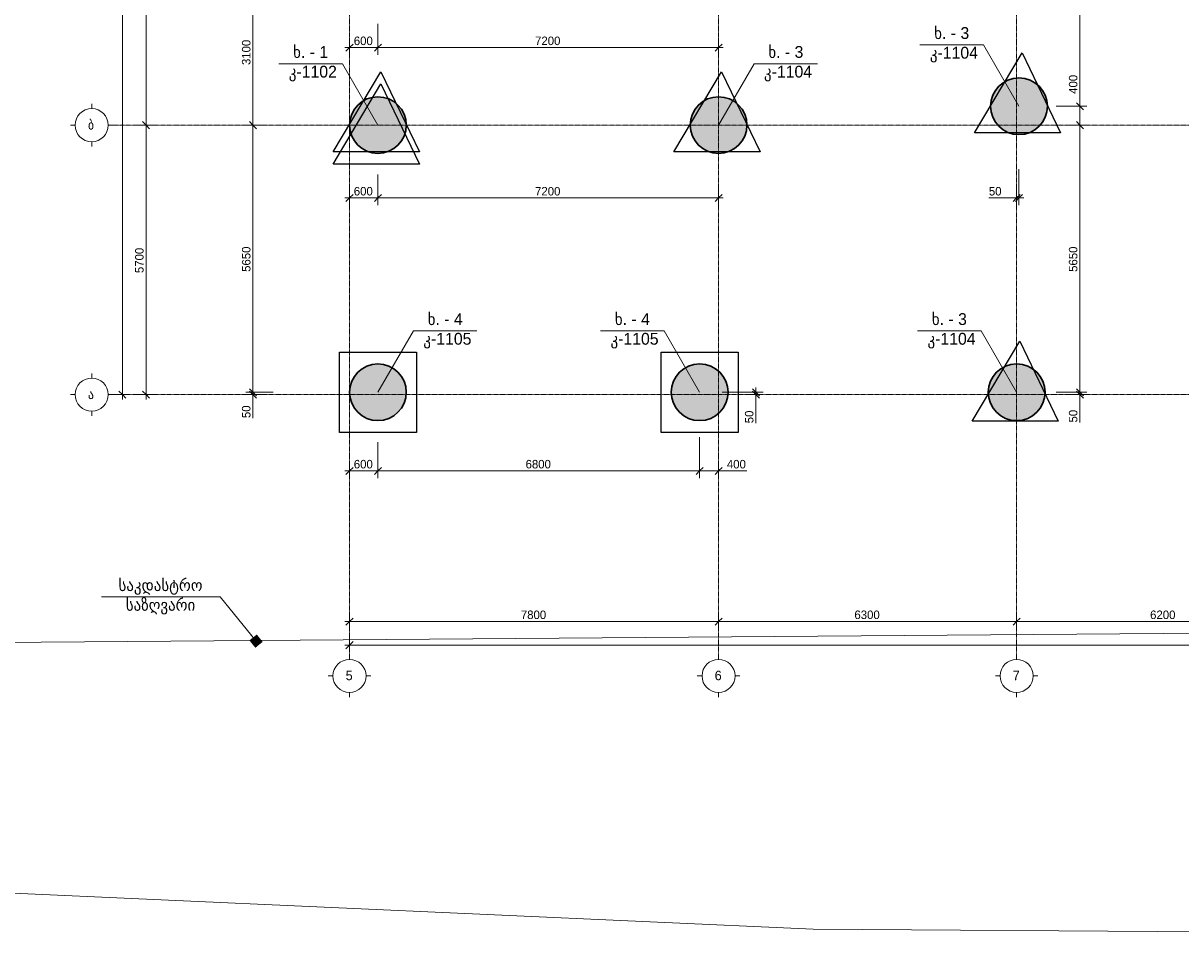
# Model space of a CAD drawing. Header units: millimetres. Extents: x -48420 to 51428, y -12038 to 48020.
# Tile 2 of 7: x -6898 to 17571, y -11406 to 7857. Entities that reach past the tile are written whole.
import ezdxf

# ---------------------------------------------------------------- set-up
doc = ezdxf.new("R2010")
doc.units = ezdxf.units.MM
doc.linetypes.add('StructuralPlan-B03$0$Grid Line', pattern=[22.225, 12.7, -3.175, 3.175, -3.175])
doc.layers.get('Defpoints').update_dxf_attribs({"color": 6})
for name, color, linetype, lineweight in [('S - HATCH', 252, 'Continuous', 5), ('S - TEXT', 7, 'Continuous', 9), ('StructuralPlan-B03$0$A-010-D_DIM', 7, 'Continuous', 5), ('StructuralPlan-B03$0$A-010-D_DIM-100', 7, 'Continuous', 5), ('StructuralPlan-B03$0$S-280-M_COLUMN', 7, 'Continuous', 30), ('StructuralPlan-B03$0$S-280-M_COLUMN main', 7, 'Continuous', 30), ('StructuralPlan-B03$0$Z-030-M_GRID', 7, 'Continuous', 5), ('StructuralPlan-B03$0$Z-033_T_GRIDREF', 7, 'Continuous', 5)]:
    doc.layers.add(name, color=color, linetype=linetype, lineweight=lineweight)
doc.layers.add('StructuralPlan-B03$0$A-010-M_LINE', color=7, linetype='Continuous', lineweight=5, true_color=0x00a600)
doc.styles.add('Cubicon', font='Cubicon.ttf')
doc.styles.add('StructuralPlan-B03$0$Cubicon', font='Cubicon.ttf', dxfattribs={"height": 200})
doc.styles.add('StructuralPlan-B03$0$Cubicon_1', font='Cubicon.ttf', dxfattribs={"height": 200})
doc.styles.add('StructuralPlan-B03$0$Cubicon_2', font='Cubicon.ttf', dxfattribs={"height": 180})
doc.styles.add('Text_S2', font='Cubicon.ttf')
doc.dimstyles.new('CUB-M-100', dxfattribs={"dimscale": 100, "dimtxt": 1.8, "dimasz": 1.5, "dimexe": 1.5, "dimexo": 2, "dimgap": 1, "dimtad": 0, "dimdec": 0, "dimzin": 3, "dimdsep": 46, "dimtxsty": 'Cubicon', "dimblk": 'OBLIQUE', "dimcen": 1.5, "dimdle": 1, "dimazin": 2, "dimtfac": 0.75, "dimtdec": 0, "dimtmove": 0, "dimatfit": 3, "dimldrblk": 'SMALL', "dimfxl": 1, "dimtolj": 1, "dimtzin": 0, "dimlwd": -1, "dimlwe": -1, "dimarcsym": 0})
doc.dimstyles.new('StructuralPlan-B03$0$CUB_DIM_1_8', dxfattribs={"dimscale": 304.8, "dimtxt": 181.601257, "dimasz": 0.492126, "dimexe": 0.492126, "dimexo": 0.0625, "dimgap": 0, "dimtad": 1, "dimdec": 0, "dimzin": 0, "dimdsep": 46, "dimtxsty": 'StructuralPlan-B03$0$Cubicon_2', "dimblk1": 'StructuralPlan-B03$0$_Oblique', "dimblk2": 'StructuralPlan-B03$0$_Oblique', "dimsah": 1, "dimcen": 0.09, "dimdle": 0.328084, "dimazin": 0, "dimtfac": 1, "dimtdec": 4, "dimtix": 1, "dimtmove": 0, "dimatfit": 3, "dimfxl": 0.656168, "dimfxlon": 1, "dimtvp": 1, "dimtolj": 1, "dimtzin": 0, "dimarcsym": 2})
doc.dimstyles.new('StructuralPlan-B03$0$CUB_DIM_1_8_1', dxfattribs={"dimscale": 304.8, "dimtxt": 181.601257, "dimasz": 0.492126, "dimexe": 0.492126, "dimexo": 0.0625, "dimgap": 0, "dimtad": 1, "dimdec": 0, "dimzin": 0, "dimdsep": 46, "dimtxsty": 'StructuralPlan-B03$0$Cubicon_2', "dimblk1": 'StructuralPlan-B03$0$_Oblique', "dimblk2": 'StructuralPlan-B03$0$_Oblique', "dimsah": 1, "dimcen": 0.09, "dimdle": 0.328084, "dimazin": 0, "dimtfac": 1, "dimtdec": 4, "dimtix": 1, "dimtmove": 1, "dimatfit": 3, "dimfxl": 0.656168, "dimfxlon": 1, "dimtvp": 1, "dimtolj": 1, "dimtzin": 0, "dimarcsym": 2})

# ---------------------------------------------------------------- blocks, each defined once
blk = doc.blocks.new('StructuralPlan-B03$0$Grid - 00_CUB_ღერძის თავი-752507-B03')
at = {"layer": 'StructuralPlan-B03$0$Z-033_T_GRIDREF'}
for p, q in [((0, 3.5), (0, 4.5)), ((-3.5, 0), (-4.5, 0)), ((3.5, 0), (4.5, 0)), ((0, -3.5), (0, -4.5))]:
    blk.add_line(p, q, dxfattribs=at)
blk.add_circle((0, 0), 3.5, dxfattribs=at)
blk = doc.blocks.new('StructuralPlan-B03$0$DIMBLOCK1-B03')
at = {"layer": 'StructuralPlan-B03$0$A-010-D_DIM-100', "transparency": 16777216}
for p, q in [((0, -5300), (0, -5100)), ((40600, -5300), (40600, -5100)), ((-100, -5300), (40700, -5300)), ((0, -5300), (-75, -5375)), ((0, -5300), (75, -5225)), ((0, -5300), (0, -5450)), ((40600, -5300), (40525, -5375)), ((40600, -5300), (40675, -5225)), ((40600, -5300), (40600, -5450))]:
    blk.add_line(p, q, dxfattribs=at)
at = {"layer": 'StructuralPlan-B03$0$A-010-D_DIM-100', "color": 0, "transparency": 16777216, "insert": (19951, -5067), "char_height": 180, "width": 838.16, "attachment_point": 1, "line_spacing_factor": 0.931288, "style": 'StructuralPlan-B03$0$Cubicon_2'}
blk.add_mtext('40600', dxfattribs=at)
blk = doc.blocks.new('StructuralPlan-B03$0$_Oblique')
at = {"color": 0, "linetype": 'ByBlock', "lineweight": -2}
blk.add_line((-0.5, -0.5), (0.5, 0.5), dxfattribs=at)
blk = doc.blocks.new('StructuralPlan-B03$0$DIMBLOCK2-B03')
at = {"layer": 'StructuralPlan-B03$0$A-010-D_DIM-100', "transparency": 16777216}
for p, q in [((0, -4800), (0, -4600)), ((7800, -4800), (7800, -4600)), ((-100, -4800), (7800, -4800)), ((0, -4800), (-75, -4875)), ((0, -4800), (75, -4725)), ((0, -4800), (0, -4950)), ((7800, -4800), (7725, -4875)), ((7800, -4800), (7875, -4725)), ((7800, -4800), (7800, -4950))]:
    blk.add_line(p, q, dxfattribs=at)
at = {"layer": 'StructuralPlan-B03$0$A-010-D_DIM-100', "color": 0, "transparency": 16777216, "insert": (3621, -4567), "char_height": 180, "width": 670.53, "attachment_point": 1, "line_spacing_factor": 0.931288, "style": 'StructuralPlan-B03$0$Cubicon_2'}
blk.add_mtext('7800', dxfattribs=at)
blk = doc.blocks.new('StructuralPlan-B03$0$DIMBLOCK3-B03')
at = {"layer": 'StructuralPlan-B03$0$A-010-D_DIM-100', "transparency": 16777216}
for p, q in [((7800, -4800), (7800, -4600)), ((14100, -4800), (14100, -4600)), ((7800, -4800), (7725, -4875)), ((7800, -4800), (7875, -4725)), ((7800, -4800), (14100, -4800)), ((7800, -4800), (7800, -4950)), ((14100, -4800), (14025, -4875)), ((14100, -4800), (14175, -4725)), ((14100, -4800), (14100, -4950))]:
    blk.add_line(p, q, dxfattribs=at)
at = {"layer": 'StructuralPlan-B03$0$A-010-D_DIM-100', "color": 0, "transparency": 16777216, "insert": (10671, -4567), "char_height": 180, "width": 670.53, "attachment_point": 1, "line_spacing_factor": 0.931288, "style": 'StructuralPlan-B03$0$Cubicon_2'}
blk.add_mtext('6300', dxfattribs=at)
blk = doc.blocks.new('StructuralPlan-B03$0$DIMBLOCK4-B03')
at = {"layer": 'StructuralPlan-B03$0$A-010-D_DIM-100', "transparency": 16777216}
for p, q in [((14100, -4800), (14100, -4600)), ((20300, -4800), (20300, -4600)), ((14100, -4800), (14025, -4875)), ((14100, -4800), (14175, -4725)), ((14100, -4800), (20300, -4800)), ((14100, -4800), (14100, -4950)), ((20300, -4800), (20225, -4875)), ((20300, -4800), (20375, -4725)), ((20300, -4800), (20300, -4950))]:
    blk.add_line(p, q, dxfattribs=at)
at = {"layer": 'StructuralPlan-B03$0$A-010-D_DIM-100', "color": 0, "transparency": 16777216, "insert": (16921, -4567), "char_height": 180, "width": 670.53, "attachment_point": 1, "line_spacing_factor": 0.931288, "style": 'StructuralPlan-B03$0$Cubicon_2'}
blk.add_mtext('6200', dxfattribs=at)
blk = doc.blocks.new('StructuralPlan-B03$0$DIMBLOCK15-B03')
at = {"layer": 'StructuralPlan-B03$0$A-010-D_DIM-100', "transparency": 16777216}
for p, q in [((-4800, 17400), (-5000, 17400)), ((-4800, 17400), (-4875, 17475)), ((-4800, -100), (-4800, 17500)), ((-4800, 17400), (-4725, 17325)), ((-4800, 17400), (-4650, 17400)), ((-4800, 0), (-4875, 75)), ((-4800, 0), (-5000, 0)), ((-4800, 0), (-4725, -75)), ((-4800, 0), (-4650, 0))]:
    blk.add_line(p, q, dxfattribs=at)
at = {"layer": 'StructuralPlan-B03$0$A-010-D_DIM-100', "color": 0, "transparency": 16777216, "insert": (-5033, 8351), "char_height": 180, "width": 838.16, "attachment_point": 1, "rotation": 90, "line_spacing_factor": 0.931288, "style": 'StructuralPlan-B03$0$Cubicon_2'}
blk.add_mtext('17400', dxfattribs=at)
blk = doc.blocks.new('StructuralPlan-B03$0$DIMBLOCK16-B03')
at = {"layer": 'StructuralPlan-B03$0$A-010-D_DIM-100', "transparency": 16777216}
for p, q in [((-4300, 5700), (-4500, 5700)), ((-4300, 5700), (-4375, 5775)), ((-4300, -100), (-4300, 5700)), ((-4300, 5700), (-4225, 5625)), ((-4300, 5700), (-4150, 5700)), ((-4300, 0), (-4375, 75)), ((-4300, 0), (-4500, 0)), ((-4300, 0), (-4225, -75)), ((-4300, 0), (-4150, 0))]:
    blk.add_line(p, q, dxfattribs=at)
at = {"layer": 'StructuralPlan-B03$0$A-010-D_DIM-100', "color": 0, "transparency": 16777216, "insert": (-4533, 2571), "char_height": 180, "width": 670.53, "attachment_point": 1, "rotation": 90, "line_spacing_factor": 0.931288, "style": 'StructuralPlan-B03$0$Cubicon_2'}
blk.add_mtext('5700', dxfattribs=at)
blk = doc.blocks.new('StructuralPlan-B03$0$DIMBLOCK17-B03')
at = {"layer": 'StructuralPlan-B03$0$A-010-D_DIM-100', "transparency": 16777216}
for p, q in [((-4300, 11700), (-4375, 11775)), ((-4300, 11700), (-4500, 11700)), ((-4300, 5700), (-4300, 11700)), ((-4300, 11700), (-4225, 11625)), ((-4300, 11700), (-4150, 11700)), ((-4300, 5700), (-4500, 5700)), ((-4300, 5700), (-4375, 5775)), ((-4300, 5700), (-4225, 5625)), ((-4300, 5700), (-4150, 5700))]:
    blk.add_line(p, q, dxfattribs=at)
at = {"layer": 'StructuralPlan-B03$0$A-010-D_DIM-100', "color": 0, "transparency": 16777216, "insert": (-4533, 8421), "char_height": 180, "width": 670.53, "attachment_point": 1, "rotation": 90, "line_spacing_factor": 0.931288, "style": 'StructuralPlan-B03$0$Cubicon_2'}
blk.add_mtext('6000', dxfattribs=at)
blk = doc.blocks.new('StructuralPlan-B03$0$DIMBLOCK39-B03')
at = {"layer": 'StructuralPlan-B03$0$A-010-D_DIM-100', "transparency": 16777216}
for p, q in [((600, -1614), (600, -1003)), ((0, -1614), (0, -1414)), ((-100, -1614), (600, -1614)), ((0, -1614), (-75, -1689)), ((0, -1614), (75, -1539)), ((0, -1614), (0, -1764)), ((600, -1614), (525, -1689)), ((600, -1614), (675, -1539)), ((600, -1614), (600, -1764))]:
    blk.add_line(p, q, dxfattribs=at)
at = {"layer": 'StructuralPlan-B03$0$A-010-D_DIM-100', "color": 0, "transparency": 16777216, "insert": (90, -1381), "char_height": 180, "width": 502.9, "attachment_point": 1, "line_spacing_factor": 0.931288, "style": 'StructuralPlan-B03$0$Cubicon_2'}
blk.add_mtext('600', dxfattribs=at)
blk = doc.blocks.new('StructuralPlan-B03$0$DIMBLOCK40-B03')
at = {"layer": 'StructuralPlan-B03$0$A-010-D_DIM-100', "transparency": 16777216}
for p, q in [((7400, -1614), (7400, -903)), ((600, -1614), (600, -1003)), ((600, -1614), (525, -1689)), ((600, -1614), (675, -1539)), ((600, -1614), (7400, -1614)), ((600, -1614), (600, -1764)), ((7400, -1614), (7325, -1689)), ((7400, -1614), (7475, -1539)), ((7400, -1614), (7400, -1764))]:
    blk.add_line(p, q, dxfattribs=at)
at = {"layer": 'StructuralPlan-B03$0$A-010-D_DIM-100', "color": 0, "transparency": 16777216, "insert": (3721, -1381), "char_height": 180, "width": 670.53, "attachment_point": 1, "line_spacing_factor": 0.931288, "style": 'StructuralPlan-B03$0$Cubicon_2'}
blk.add_mtext('6800', dxfattribs=at)
blk = doc.blocks.new('StructuralPlan-B03$0$DIMBLOCK41-B03')
at = {"layer": 'StructuralPlan-B03$0$A-010-D_DIM-100', "transparency": 16777216}
for p, q in [((7400, -1614), (7400, -903)), ((7800, -1614), (7800, -1414)), ((7400, -1614), (7325, -1689)), ((7400, -1614), (7475, -1539)), ((7400, -1614), (7900, -1614)), ((7400, -1614), (7400, -1764)), ((7876, -1614), (7600, -1614)), ((7800, -1614), (7725, -1689)), ((7800, -1614), (7875, -1539)), ((7800, -1614), (7800, -1764)), ((8395, -1614), (7876, -1614))]:
    blk.add_line(p, q, dxfattribs=at)
at = {"layer": 'StructuralPlan-B03$0$A-010-D_DIM-100', "color": 0, "transparency": 16777216, "insert": (7976, -1381), "char_height": 180, "width": 502.9, "attachment_point": 1, "line_spacing_factor": 0.931288, "style": 'StructuralPlan-B03$0$Cubicon_2'}
blk.add_mtext('400', dxfattribs=at)
blk = doc.blocks.new('StructuralPlan-B03$0$DIMBLOCK42-B03')
at = {"layer": 'StructuralPlan-B03$0$A-010-D_DIM-100', "transparency": 16777216}
for p, q in [((600, 4159), (600, 4659)), ((0, 4159), (0, 4359)), ((0, 4159), (75, 4234)), ((600, 4159), (675, 4234)), ((-100, 4159), (600, 4159)), ((0, 4159), (-75, 4084)), ((0, 4159), (0, 4009)), ((600, 4159), (525, 4084)), ((600, 4159), (600, 4009))]:
    blk.add_line(p, q, dxfattribs=at)
at = {"layer": 'StructuralPlan-B03$0$A-010-D_DIM-100', "color": 0, "transparency": 16777216, "insert": (90, 4392), "char_height": 180, "width": 502.9, "attachment_point": 1, "line_spacing_factor": 0.931288, "style": 'StructuralPlan-B03$0$Cubicon_2'}
blk.add_mtext('600', dxfattribs=at)
blk = doc.blocks.new('StructuralPlan-B03$0$DIMBLOCK43-B03')
at = {"layer": 'StructuralPlan-B03$0$A-010-D_DIM-100', "transparency": 16777216}
for p, q in [((600, 4159), (600, 4659)), ((600, 4159), (675, 4234)), ((7800, 4159), (7800, 4359)), ((7800, 4159), (7875, 4234)), ((600, 4159), (525, 4084)), ((600, 4159), (7900, 4159)), ((600, 4159), (600, 4009)), ((7800, 4159), (7725, 4084)), ((7800, 4159), (7800, 4009))]:
    blk.add_line(p, q, dxfattribs=at)
at = {"layer": 'StructuralPlan-B03$0$A-010-D_DIM-100', "color": 0, "transparency": 16777216, "insert": (3921, 4392), "char_height": 180, "width": 670.53, "attachment_point": 1, "line_spacing_factor": 0.931288, "style": 'StructuralPlan-B03$0$Cubicon_2'}
blk.add_mtext('7200', dxfattribs=at)
blk = doc.blocks.new('StructuralPlan-B03$0$DIMBLOCK44-B03')
at = {"layer": 'StructuralPlan-B03$0$A-010-D_DIM-100', "transparency": 16777216}
for p, q in [((600, 7340), (600, 7839)), ((0, 7340), (0, 7540)), ((0, 7340), (75, 7415)), ((600, 7340), (675, 7415)), ((-100, 7340), (600, 7340)), ((0, 7340), (-75, 7265)), ((0, 7340), (0, 7190)), ((600, 7340), (525, 7265)), ((600, 7340), (600, 7190))]:
    blk.add_line(p, q, dxfattribs=at)
at = {"layer": 'StructuralPlan-B03$0$A-010-D_DIM-100', "color": 0, "transparency": 16777216, "insert": (90, 7573), "char_height": 180, "width": 502.9, "attachment_point": 1, "line_spacing_factor": 0.931288, "style": 'StructuralPlan-B03$0$Cubicon_2'}
blk.add_mtext('600', dxfattribs=at)
blk = doc.blocks.new('StructuralPlan-B03$0$DIMBLOCK45-B03')
at = {"layer": 'StructuralPlan-B03$0$A-010-D_DIM-100', "transparency": 16777216}
for p, q in [((600, 7340), (600, 7839)), ((600, 7340), (675, 7415)), ((7800, 7340), (7800, 7540)), ((7800, 7340), (7875, 7415)), ((600, 7340), (525, 7265)), ((600, 7340), (7900, 7340)), ((600, 7340), (600, 7190)), ((7800, 7340), (7725, 7265)), ((7800, 7340), (7800, 7190))]:
    blk.add_line(p, q, dxfattribs=at)
at = {"layer": 'StructuralPlan-B03$0$A-010-D_DIM-100', "color": 0, "transparency": 16777216, "insert": (3921, 7573), "char_height": 180, "width": 670.53, "attachment_point": 1, "line_spacing_factor": 0.931288, "style": 'StructuralPlan-B03$0$Cubicon_2'}
blk.add_mtext('7200', dxfattribs=at)
blk = doc.blocks.new('StructuralPlan-B03$0$DIMBLOCK48-B03')
at = {"layer": 'StructuralPlan-B03$0$A-010-D_DIM-100', "transparency": 16777216}
for p, q in [((15437, 50), (14938, 50)), ((15437, 50), (15362, 125)), ((15437, 0), (15362, 75)), ((15437, -100), (15437, 50)), ((15437, 50), (15512, -25)), ((15437, 50), (15587, 50)), ((15437, -211), (15437, 25)), ((15437, 0), (15237, 0)), ((15437, 0), (15512, -75)), ((15437, 0), (15587, 0)), ((15437, -590), (15437, -211))]:
    blk.add_line(p, q, dxfattribs=at)
at = {"layer": 'StructuralPlan-B03$0$A-010-D_DIM-100', "color": 0, "transparency": 16777216, "insert": (15204, -590), "char_height": 180, "width": 335.26, "attachment_point": 1, "rotation": 90, "line_spacing_factor": 0.931288, "style": 'StructuralPlan-B03$0$Cubicon_2'}
blk.add_mtext('50', dxfattribs=at)
blk = doc.blocks.new('StructuralPlan-B03$0$DIMBLOCK49-B03')
at = {"layer": 'StructuralPlan-B03$0$A-010-D_DIM-100', "transparency": 16777216}
for p, q in [((15437, 5700), (15237, 5700)), ((15437, 5700), (15362, 5775)), ((15437, 50), (15437, 5700)), ((15437, 5700), (15512, 5625)), ((15437, 5700), (15587, 5700)), ((15437, 50), (14938, 50)), ((15437, 50), (15362, 125)), ((15437, 50), (15512, -25)), ((15437, 50), (15587, 50))]:
    blk.add_line(p, q, dxfattribs=at)
at = {"layer": 'StructuralPlan-B03$0$A-010-D_DIM-100', "color": 0, "transparency": 16777216, "insert": (15204, 2596), "char_height": 180, "width": 670.53, "attachment_point": 1, "rotation": 90, "line_spacing_factor": 0.931288, "style": 'StructuralPlan-B03$0$Cubicon_2'}
blk.add_mtext('5650', dxfattribs=at)
blk = doc.blocks.new('StructuralPlan-B03$0$DIMBLOCK50-B03')
at = {"layer": 'StructuralPlan-B03$0$A-010-D_DIM-100', "transparency": 16777216}
for p, q in [((15437, 6781), (15437, 6262)), ((15437, 6100), (15362, 6175)), ((15437, 6262), (15437, 5900)), ((15437, 6100), (14938, 6100)), ((15437, 5700), (15437, 6100)), ((15437, 6100), (15512, 6025)), ((15437, 6100), (15587, 6100)), ((15437, 5700), (15237, 5700)), ((15437, 5700), (15362, 5775)), ((15437, 5700), (15512, 5625)), ((15437, 5700), (15587, 5700))]:
    blk.add_line(p, q, dxfattribs=at)
at = {"layer": 'StructuralPlan-B03$0$A-010-D_DIM-100', "color": 0, "transparency": 16777216, "insert": (15204, 6362), "char_height": 180, "width": 502.9, "attachment_point": 1, "rotation": 90, "line_spacing_factor": 0.931288, "style": 'StructuralPlan-B03$0$Cubicon_2'}
blk.add_mtext('400', dxfattribs=at)
blk = doc.blocks.new('StructuralPlan-B03$0$DIMBLOCK51-B03')
at = {"layer": 'StructuralPlan-B03$0$A-010-D_DIM-100', "transparency": 16777216}
for p, q in [((15437, 11300), (14938, 11300)), ((15437, 11300), (15362, 11375)), ((15437, 6100), (15437, 11300)), ((15437, 11300), (15512, 11225)), ((15437, 11300), (15587, 11300)), ((15437, 6100), (15362, 6175)), ((15437, 6100), (14938, 6100)), ((15437, 6100), (15512, 6025)), ((15437, 6100), (15587, 6100))]:
    blk.add_line(p, q, dxfattribs=at)
at = {"layer": 'StructuralPlan-B03$0$A-010-D_DIM-100', "color": 0, "transparency": 16777216, "insert": (15204, 8421), "char_height": 180, "width": 670.53, "attachment_point": 1, "rotation": 90, "line_spacing_factor": 0.931288, "style": 'StructuralPlan-B03$0$Cubicon_2'}
blk.add_mtext('5200', dxfattribs=at)
blk = doc.blocks.new('StructuralPlan-B03$0$DIMBLOCK73-B03')
at = {"layer": 'StructuralPlan-B03$0$A-010-D_DIM-100', "transparency": 16777216}
for p, q in [((-2041, 8800), (-2116, 8875)), ((-2041, 8800), (-2191, 8800)), ((-2041, 8800), (-2041, 5700)), ((-2041, 8800), (-1966, 8725)), ((-2041, 8800), (-1430, 8800)), ((-2041, 5700), (-2191, 5700)), ((-2041, 5700), (-2116, 5775)), ((-2041, 5700), (-1966, 5625)), ((-2041, 5700), (-1841, 5700))]:
    blk.add_line(p, q, dxfattribs=at)
at = {"layer": 'StructuralPlan-B03$0$A-010-D_DIM-100', "color": 0, "transparency": 16777216, "insert": (-2274, 6971), "char_height": 180, "width": 670.53, "attachment_point": 1, "rotation": 90, "line_spacing_factor": 0.931288, "style": 'StructuralPlan-B03$0$Cubicon_2'}
blk.add_mtext('3100', dxfattribs=at)
blk = doc.blocks.new('StructuralPlan-B03$0$DIMBLOCK74-B03')
at = {"layer": 'StructuralPlan-B03$0$A-010-D_DIM-100', "transparency": 16777216}
for p, q in [((-2041, 5700), (-2191, 5700)), ((-2041, 5700), (-2116, 5775)), ((-2041, 5700), (-2041, 50)), ((-2041, 5700), (-1966, 5625)), ((-2041, 5700), (-1841, 5700)), ((-2041, 50), (-2191, 50)), ((-2041, 50), (-2116, 125)), ((-2041, 50), (-1966, -25)), ((-2041, 50), (-1617, 50))]:
    blk.add_line(p, q, dxfattribs=at)
at = {"layer": 'StructuralPlan-B03$0$A-010-D_DIM-100', "color": 0, "transparency": 16777216, "insert": (-2274, 2596), "char_height": 180, "width": 670.53, "attachment_point": 1, "rotation": 90, "line_spacing_factor": 0.931288, "style": 'StructuralPlan-B03$0$Cubicon_2'}
blk.add_mtext('5650', dxfattribs=at)
blk = doc.blocks.new('StructuralPlan-B03$0$DIMBLOCK75-B03')
at = {"layer": 'StructuralPlan-B03$0$A-010-D_DIM-100', "transparency": 16777216}
for p, q in [((-2041, 50), (-2191, 50)), ((-2041, 50), (-2116, 125)), ((-2041, 0), (-2116, 75)), ((-2041, 50), (-2041, -100)), ((-2041, 50), (-1966, -25)), ((-2041, 50), (-1617, 50)), ((-2041, -116), (-2041, 25)), ((-2041, 0), (-2191, 0)), ((-2041, 0), (-1966, -75)), ((-2041, 0), (-1841, 0)), ((-2041, -496), (-2041, -116))]:
    blk.add_line(p, q, dxfattribs=at)
at = {"layer": 'StructuralPlan-B03$0$A-010-D_DIM-100', "color": 0, "transparency": 16777216, "insert": (-2274, -496), "char_height": 180, "width": 335.26, "attachment_point": 1, "rotation": 90, "line_spacing_factor": 0.931288, "style": 'StructuralPlan-B03$0$Cubicon_2'}
blk.add_mtext('50', dxfattribs=at)
blk = doc.blocks.new('StructuralPlan-B03$0$DIMBLOCK84-B03')
at = {"layer": 'StructuralPlan-B03$0$A-010-D_DIM-100', "transparency": 16777216}
for p, q in [((14150, 4159), (14150, 4770)), ((14100, 4159), (14100, 4359)), ((14100, 4159), (14175, 4234)), ((14150, 4159), (14225, 4234)), ((13513, 4159), (13893, 4159)), ((13893, 4159), (14125, 4159)), ((14000, 4159), (14250, 4159)), ((14100, 4159), (14025, 4084)), ((14150, 4159), (14075, 4084)), ((14100, 4159), (14100, 4009)), ((14150, 4159), (14150, 4009))]:
    blk.add_line(p, q, dxfattribs=at)
at = {"layer": 'StructuralPlan-B03$0$A-010-D_DIM-100', "color": 0, "transparency": 16777216, "insert": (13513, 4392), "char_height": 180, "width": 335.26, "attachment_point": 1, "line_spacing_factor": 0.931288, "style": 'StructuralPlan-B03$0$Cubicon_2'}
blk.add_mtext('50', dxfattribs=at)
blk = doc.blocks.new('StructuralPlan-B03$0$DIMBLOCK86-B03')
at = {"layer": 'StructuralPlan-B03$0$A-010-D_DIM-100', "transparency": 16777216}
for p, q in [((8590, 50), (7879, 50)), ((8590, 50), (8515, 125)), ((8590, 0), (8515, 75)), ((8590, -100), (8590, 150)), ((8590, 50), (8665, -25)), ((8590, 50), (8740, 50)), ((8590, -227), (8590, 25)), ((8590, 0), (8390, 0)), ((8590, 0), (8665, -75)), ((8590, 0), (8740, 0)), ((8590, -606), (8590, -227))]:
    blk.add_line(p, q, dxfattribs=at)
at = {"layer": 'StructuralPlan-B03$0$A-010-D_DIM-100', "color": 0, "transparency": 16777216, "insert": (8357, -606), "char_height": 180, "width": 335.26, "attachment_point": 1, "rotation": 90, "line_spacing_factor": 0.931288, "style": 'StructuralPlan-B03$0$Cubicon_2'}
blk.add_mtext('50', dxfattribs=at)
blk = doc.blocks.new('_Oblique')
at = {"color": 0, "linetype": 'ByBlock', "lineweight": -2}
blk.add_line((-0.5, -0.5), (0.5, 0.5), dxfattribs=at)
blk = doc.blocks.new('A$C2338ac67')
at = {"layer": 'Defpoints', "color": 3}
for points in [[(65, 1130), (878, -565), (-943, -565)], [(65, 870), (878, -825), (-943, -825)]]:
    blk.add_lwpolyline(points, close=True, dxfattribs=at)
blk = doc.blocks.new('A$Ce44b4616')
at = {"layer": 'Defpoints', "color": 6}
blk.add_lwpolyline([(-814, 848), (814, 848), (814, -848), (-814, -848)], close=True, dxfattribs=at)
blk = doc.blocks.new('A$C0fd95d4f')
at = {"layer": 'Defpoints', "color": 5}
blk.add_lwpolyline([(65, 1130), (878, -565), (-943, -565)], close=True, dxfattribs=at)
blk = doc.blocks.new('StructuralPlan-B03')
at = {"layer": 'StructuralPlan-B03$0$S-280-M_COLUMN main', "true_color": 0xa4a4a4}
for points in [[(14150, 5500), (14235.4, 5506.1), (14319, 5524.3), (14399.2, 5554.2), (14474.4, 5595.2), (14542.9, 5646.6), (14603.4, 5707.1), (14654.8, 5775.6), (14695.8, 5850.8), (14725.7, 5931), (14743.9, 6014.6), (14750, 6100), (14743.9, 6185.4), (14725.7, 6269), (14695.8, 6349.2), (14654.8, 6424.4), (14603.4, 6492.9), (14542.9, 6553.4), (14474.4, 6604.8), (14399.2, 6645.8), (14319, 6675.7), (14235.4, 6693.9), (14150, 6700), (14064.6, 6693.9), (13981, 6675.7), (13900.8, 6645.8), (13825.6, 6604.8), (13757.1, 6553.4), (13696.6, 6492.9), (13645.2, 6424.4), (13604.2, 6349.2), (13574.3, 6269), (13556.1, 6185.4), (13550, 6100), (13556.1, 6014.6), (13574.3, 5931), (13604.2, 5850.8), (13645.2, 5775.6), (13696.6, 5707.1), (13757.1, 5646.6), (13825.6, 5595.2), (13900.8, 5554.2), (13981, 5524.3), (14064.6, 5506.1)], [(600, 5100), (685.4, 5106.1), (769, 5124.3), (849.2, 5154.2), (924.4, 5195.2), (992.9, 5246.6), (1053.4, 5307.1), (1104.8, 5375.6), (1145.8, 5450.8), (1175.7, 5531), (1193.9, 5614.6), (1200, 5700), (1193.9, 5785.4), (1175.7, 5869), (1145.8, 5949.2), (1104.8, 6024.4), (1053.4, 6092.9), (992.9, 6153.4), (924.4, 6204.8), (849.2, 6245.8), (769, 6275.7), (685.4, 6293.9), (600, 6300), (514.6, 6293.9), (431, 6275.7), (350.8, 6245.8), (275.6, 6204.8), (207.1, 6153.4), (146.6, 6092.9), (95.2, 6024.4), (54.2, 5949.2), (24.3, 5869), (6.1, 5785.4), (0, 5700), (6.1, 5614.6), (24.3, 5531), (54.2, 5450.8), (95.2, 5375.6), (146.6, 5307.1), (207.1, 5246.6), (275.6, 5195.2), (350.8, 5154.2), (431, 5124.3), (514.6, 5106.1)], [(7800, 5100), (7885.4, 5106.1), (7969, 5124.3), (8049.2, 5154.2), (8124.4, 5195.2), (8192.9, 5246.6), (8253.4, 5307.1), (8304.8, 5375.6), (8345.8, 5450.8), (8375.7, 5531), (8393.9, 5614.6), (8400, 5700), (8393.9, 5785.4), (8375.7, 5869), (8345.8, 5949.2), (8304.8, 6024.4), (8253.4, 6092.9), (8192.9, 6153.4), (8124.4, 6204.8), (8049.2, 6245.8), (7969, 6275.7), (7885.4, 6293.9), (7800, 6300), (7714.6, 6293.9), (7631, 6275.7), (7550.8, 6245.8), (7475.6, 6204.8), (7407.1, 6153.4), (7346.6, 6092.9), (7295.2, 6024.4), (7254.2, 5949.2), (7224.3, 5869), (7206.1, 5785.4), (7200, 5700), (7206.1, 5614.6), (7224.3, 5531), (7254.2, 5450.8), (7295.2, 5375.6), (7346.6, 5307.1), (7407.1, 5246.6), (7475.6, 5195.2), (7550.8, 5154.2), (7631, 5124.3), (7714.6, 5106.1)], [(600, -550), (685.4, -543.9), (769, -525.7), (849.2, -495.8), (924.4, -454.8), (992.9, -403.4), (1053.4, -342.9), (1104.8, -274.4), (1145.8, -199.2), (1175.7, -119), (1193.9, -35.4), (1200, 50), (1193.9, 135.4), (1175.7, 219), (1145.8, 299.2), (1104.8, 374.4), (1053.4, 442.9), (992.9, 503.4), (924.4, 554.8), (849.2, 595.8), (769, 625.7), (685.4, 643.9), (600, 650), (514.6, 643.9), (431, 625.7), (350.8, 595.8), (275.6, 554.8), (207.1, 503.4), (146.6, 442.9), (95.2, 374.4), (54.2, 299.2), (24.3, 219), (6.1, 135.4), (0, 50), (6.1, -35.4), (24.3, -119), (54.2, -199.2), (95.2, -274.4), (146.6, -342.9), (207.1, -403.4), (275.6, -454.8), (350.8, -495.8), (431, -525.7), (514.6, -543.9)], [(7400, -550), (7485.4, -543.9), (7569, -525.7), (7649.2, -495.8), (7724.4, -454.8), (7792.9, -403.4), (7853.4, -342.9), (7904.8, -274.4), (7945.8, -199.2), (7975.7, -119), (7993.9, -35.4), (8000, 50), (7993.9, 135.4), (7975.7, 219), (7945.8, 299.2), (7904.8, 374.4), (7853.4, 442.9), (7792.9, 503.4), (7724.4, 554.8), (7649.2, 595.8), (7569, 625.7), (7485.4, 643.9), (7400, 650), (7314.6, 643.9), (7231, 625.7), (7150.8, 595.8), (7075.6, 554.8), (7007.1, 503.4), (6946.6, 442.9), (6895.2, 374.4), (6854.2, 299.2), (6824.3, 219), (6806.1, 135.4), (6800, 50), (6806.1, -35.4), (6824.3, -119), (6854.2, -199.2), (6895.2, -274.4), (6946.6, -342.9), (7007.1, -403.4), (7075.6, -454.8), (7150.8, -495.8), (7231, -525.7), (7314.6, -543.9)], [(14100, -550), (14185.4, -543.9), (14269, -525.7), (14349.2, -495.8), (14424.4, -454.8), (14492.9, -403.4), (14553.4, -342.9), (14604.8, -274.4), (14645.8, -199.2), (14675.7, -119), (14693.9, -35.4), (14700, 50), (14693.9, 135.4), (14675.7, 219), (14645.8, 299.2), (14604.8, 374.4), (14553.4, 442.9), (14492.9, 503.4), (14424.4, 554.8), (14349.2, 595.8), (14269, 625.7), (14185.4, 643.9), (14100, 650), (14014.6, 643.9), (13931, 625.7), (13850.8, 595.8), (13775.6, 554.8), (13707.1, 503.4), (13646.6, 442.9), (13595.2, 374.4), (13554.2, 299.2), (13524.3, 219), (13506.1, 135.4), (13500, 50), (13506.1, -35.4), (13524.3, -119), (13554.2, -199.2), (13595.2, -274.4), (13646.6, -342.9), (13707.1, -403.4), (13775.6, -454.8), (13850.8, -495.8), (13931, -525.7), (14014.6, -543.9)]]:
    blk.add_hatch(color=253, dxfattribs=at).paths.add_polyline_path(points)
at = {"layer": 'StructuralPlan-B03$0$A-010-M_LINE', "color": 1, "lineweight": 15, "true_color": 0xff0000}
for p, q in [((-16354.1, -5317), (37966.4, -4885.9)), ((9800.9, -11308.1), (-17350.5, -10085.6)), ((25378.4, -11405.5), (9800.9, -11308.1))]:
    blk.add_line(p, q, dxfattribs=at)
at = {"layer": 'StructuralPlan-B03$0$S-280-M_COLUMN'}
for centre, start, end in [((14150, 6100), 90, 270), ((14150, 6100), 270, 90), ((600, 5700), 90, 270), ((600, 5700), 270, 90), ((7800, 5700), 90, 270), ((7800, 5700), 270, 90), ((600, 50), 90, 270), ((600, 50), 270, 90), ((7400, 50), 90, 270), ((7400, 50), 270, 90), ((14100, 50), 90, 270), ((14100, 50), 270, 90)]:
    blk.add_arc(centre, 600, start, end, dxfattribs=at)
at = {"layer": 'StructuralPlan-B03$0$Z-030-M_GRID', "linetype": 'StructuralPlan-B03$0$Grid Line'}
for p, q in [((0, 22900), (0, -5500)), ((7800, 22900), (7800, -5500)), ((14100, 22900), (14100, -5500)), ((45600, 5700), (-5000, 5700)), ((45600, 0), (-5000, 0))]:
    blk.add_line(p, q, dxfattribs=at)
at = {"layer": 'StructuralPlan-B03$0$Z-033_T_GRIDREF', "xscale": 99.99999999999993, "yscale": 99.99999999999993, "zscale": 99.99999999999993}
for p, rotation in [((-5450, 5700), 89.99999999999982), ((-5450, 0), 89.99999999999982), ((0, -5950), 180), ((7800, -5950), 180), ((14100, -5950), 180)]:
    blk.add_blockref('StructuralPlan-B03$0$Grid - 00_CUB_ღერძის თავი-752507-B03', p, dxfattribs=dict(at, rotation=rotation))
at = {"layer": 'StructuralPlan-B03$0$Z-033_T_GRIDREF', "char_height": 200, "width": 192.405, "attachment_point": 1}
for s, insert, style in [('\\fCubicon|b0|i0|c254|p2|;ბ', (-5529.9, 5807.1), 'StructuralPlan-B03$0$Cubicon'), ('\\fCubicon|b0|i0|c254|p2|;ა', (-5529.9, 107.1), 'StructuralPlan-B03$0$Cubicon'), ('\\fCubicon|b0|i0|c204|p2|;5', (-82.4, -5840.2), 'StructuralPlan-B03$0$Cubicon_1'), ('\\fCubicon|b0|i0|c204|p2|;6', (7717.6, -5840.2), 'StructuralPlan-B03$0$Cubicon_1'), ('\\fCubicon|b0|i0|c204|p2|;7', (14017.6, -5840.2), 'StructuralPlan-B03$0$Cubicon_1')]:
    blk.add_mtext(s, dxfattribs=dict(at, insert=insert, style=style))
at = {"layer": 'StructuralPlan-B03$0$A-010-D_DIM'}
for base, p1, p2, override, picture, middle in [((-4800, 17400), (-5000, 0), (-5000, 17400), {"dimpost": '<>', "dimfxl": 17399.999996}, 'StructuralPlan-B03$0$DIMBLOCK15-B03', (-4891.8, 8700)), ((-4300, 11700), (-4500, 5700), (-4500, 11700), {"dimpost": '<>', "dimfxl": 6000}, 'StructuralPlan-B03$0$DIMBLOCK17-B03', (-4391.8, 8700)), ((15437.4, 11300), (14937.9, 6100), (14937.9, 11300), {"dimpost": '<>', "dimfxl": 5200}, 'StructuralPlan-B03$0$DIMBLOCK51-B03', (15345.6, 8700)), ((-2041.1, 5700), (-1429.8, 8800), (-1841.1, 5700), {"dimpost": '<>', "dimfxl": 3127.170028}, 'StructuralPlan-B03$0$DIMBLOCK73-B03', (-2133, 7250)), ((-4300, 5700), (-4500, 0), (-4500, 5700), {"dimpost": '<>', "dimfxl": 5700.000079}, 'StructuralPlan-B03$0$DIMBLOCK16-B03', (-4391.8, 2850)), ((-2041.1, 50), (-1841.1, 5700), (-1616.9, 50), {"dimpost": '<>', "dimfxl": 5654.447064}, 'StructuralPlan-B03$0$DIMBLOCK74-B03', (-2132.9, 2875)), ((15437.4, 5700), (14937.9, 50), (15237.4, 5700), {"dimpost": '<>', "dimfxl": 5657.931929}, 'StructuralPlan-B03$0$DIMBLOCK49-B03', (15345.6, 2875))]:
    dim = blk.add_linear_dim(base=base, p1=p1, p2=p2, angle=90, dimstyle='StructuralPlan-B03$0$CUB_DIM_1_8', override=override, dxfattribs=at)
    dim.commit()
    dim.dimension.update_dxf_attribs({"geometry": picture, "text_midpoint": middle})
for base, p1, p2, override, picture, middle in [((600, 7340), (0, 7540), (600, 7839.5), {"dimpost": '<>', "dimfxl": 670.591393}, 'StructuralPlan-B03$0$DIMBLOCK44-B03', (300, 7431.8)), ((7800, 7340), (600, 7839.5), (7800, 7540), {"dimpost": '<>', "dimfxl": 7206.225988}, 'StructuralPlan-B03$0$DIMBLOCK45-B03', (4200, 7431.8)), ((600, 4159.2), (0, 4359.2), (600, 4658.7), {"dimpost": '<>', "dimfxl": 670.591393}, 'StructuralPlan-B03$0$DIMBLOCK42-B03', (300, 4251)), ((7800, 4159.2), (600, 4658.7), (7800, 4359.2), {"dimpost": '<>', "dimfxl": 7206.225988}, 'StructuralPlan-B03$0$DIMBLOCK43-B03', (4200, 4251)), ((7400, -1614.4), (600, -1003.1), (7400, -903.1), {"dimpost": '<>', "dimfxl": 6800.735313}, 'StructuralPlan-B03$0$DIMBLOCK40-B03', (4000, -1522.6)), ((600, -1614.4), (0, -1414.4), (600, -1003.1), {"dimpost": '<>', "dimfxl": 727.456105}, 'StructuralPlan-B03$0$DIMBLOCK39-B03', (300, -1522.6)), ((7800, -4800), (0, -4600), (7800, -4600), {"dimpost": '<>', "dimfxl": 7800.000012}, 'StructuralPlan-B03$0$DIMBLOCK2-B03', (3900, -4708.2)), ((14100, -4800), (7800, -4600), (14100, -4600), {"dimpost": '<>', "dimfxl": 6299.999976}, 'StructuralPlan-B03$0$DIMBLOCK3-B03', (10950, -4708.1)), ((20300, -4800), (14100, -4600), (20300, -4600), {"dimpost": '<>', "dimfxl": 6200}, 'StructuralPlan-B03$0$DIMBLOCK4-B03', (17200, -4708.2)), ((40600, -5300), (0, -5100), (40600, -5100), {"dimpost": '<>', "dimfxl": 40599.999976}, 'StructuralPlan-B03$0$DIMBLOCK1-B03', (20300, -5208.2))]:
    dim = blk.add_linear_dim(base=base, p1=p1, p2=p2, dimstyle='StructuralPlan-B03$0$CUB_DIM_1_8', override=override, dxfattribs=at)
    dim.commit()
    dim.dimension.update_dxf_attribs({"geometry": picture, "text_midpoint": middle})
for base, p1, p2, override, picture, middle in [((15437.4, 6100), (15237.4, 5700), (14937.9, 6100), {"dimpost": '<>', "dimfxl": 499.692722}, 'StructuralPlan-B03$0$DIMBLOCK50-B03', (15324.3, 6613.3)), ((-2041.1, 0), (-1616.9, 50), (-1841.1, 0), {"dimpost": '<>', "dimfxl": 229.718749}, 'StructuralPlan-B03$0$DIMBLOCK75-B03', (-2154.2, -328.1)), ((8590.5, 50), (8390.5, 0), (7879.2, 50), {"dimpost": '<>', "dimfxl": 513.771991}, 'StructuralPlan-B03$0$DIMBLOCK86-B03', (8477.4, -438.7)), ((15437.4, 50), (15237.4, 0), (14937.9, 50), {"dimpost": '<>', "dimfxl": 303.6327}, 'StructuralPlan-B03$0$DIMBLOCK48-B03', (15324.3, -422.4))]:
    dim = blk.add_linear_dim(base=base, p1=p1, p2=p2, angle=90, dimstyle='StructuralPlan-B03$0$CUB_DIM_1_8_1', override=override, dxfattribs=at)
    dim.commit()
    dim.dimension.update_dxf_attribs({"geometry": picture, "text_midpoint": middle, "dimtype": 128, "text_rotation": 90})
for base, p1, p2, override, picture, middle in [((14150, 4159.2), (14100, 4359.2), (14150, 4770.5), {"dimpost": '<>', "dimfxl": 414.357798}, 'StructuralPlan-B03$0$DIMBLOCK84-B03', (13681.1, 4272.2)), ((7800, -1614.4), (7400, -903.1), (7800, -1414.4), {"dimpost": '<>', "dimfxl": 649.200784}, 'StructuralPlan-B03$0$DIMBLOCK41-B03', (8227.7, -1501.3))]:
    dim = blk.add_linear_dim(base=base, p1=p1, p2=p2, dimstyle='StructuralPlan-B03$0$CUB_DIM_1_8_1', override=override, dxfattribs=at)
    dim.commit()
    dim.dimension.update_dxf_attribs({"geometry": picture, "text_midpoint": middle, "dimtype": 128})

msp = doc.modelspace()

# ---------------------------------------------------------------- block references
at = {"layer": 'Defpoints'}
for name, p in [('A$C0fd95d4f', (14150, 6100)), ('A$C0fd95d4f', (7800, 5700)), ('A$C0fd95d4f', (14100, 0)), ('A$Ce44b4616', (600, 50)), ('A$Ce44b4616', (7400, 50))]:
    msp.add_blockref(name, p, dxfattribs=at)
at = {"layer": 'Defpoints', "lineweight": 30}
msp.add_blockref('A$C2338ac67', (600, 5700), dxfattribs=at)
at = {"layer": 'S - HATCH', "color": 1}
msp.add_blockref('StructuralPlan-B03', (0, 0), dxfattribs=at)

# ---------------------------------------------------------------- texts
at = {"layer": 'S - TEXT', "transparency": 33554684, "char_height": 250, "attachment_point": 5, "style": 'Cubicon'}
for s, insert in [('ხ. - 3\\P კ-1104', (12728, 7399)), ('ხ. - 1\\P კ-1102', (-822, 6999)), ('ხ. - 3\\P კ-1104', (9222, 6999)), ('ხ. - 4\\P კ-1105', (2022, 1349)), ('ხ. - 4\\P კ-1105', (5978, 1349)), ('ხ. - 3\\P კ-1104', (12678, 1349))]:
    msp.add_mtext(s, dxfattribs=dict(at, insert=insert))
at = {"layer": 'S - TEXT', "insert": (-3995, -4277), "char_height": 250, "attachment_point": 5, "style": 'Text_S2'}
msp.add_mtext('\\pxqc;საკდასტრო\\Pსაზღვარი', dxfattribs=at)

# ---------------------------------------------------------------- leaders
at = {"layer": 'S - TEXT', "transparency": 33554684}
for points in [[(14150, 6100), (13400, 7399), (12057, 7399)], [(600, 5700), (-150, 6999), (-1493, 6999)], [(7800, 5700), (8550, 6999), (9893, 6999)], [(600, 50), (1350, 1349), (2693, 1349)], [(7400, 50), (6650, 1349), (5307, 1349)], [(14100, 50), (13350, 1349), (12007, 1349)]]:
    msp.add_leader(points, dimstyle='CUB-M-100', override={"dimasz": 1, "dimldrblk": 'None'}, dxfattribs=at)
at = {"layer": 'S - TEXT'}
msp.add_leader([(-1976, -5214), (-2731, -4277), (-5245, -4277)], dimstyle='CUB-M-100', override={"dimasz": 2, "dimgap": 1, "dimtad": 0, "dimldrblk": 'BoxFilled'}, dxfattribs=at)

doc.saveas('drawing.dxf')
